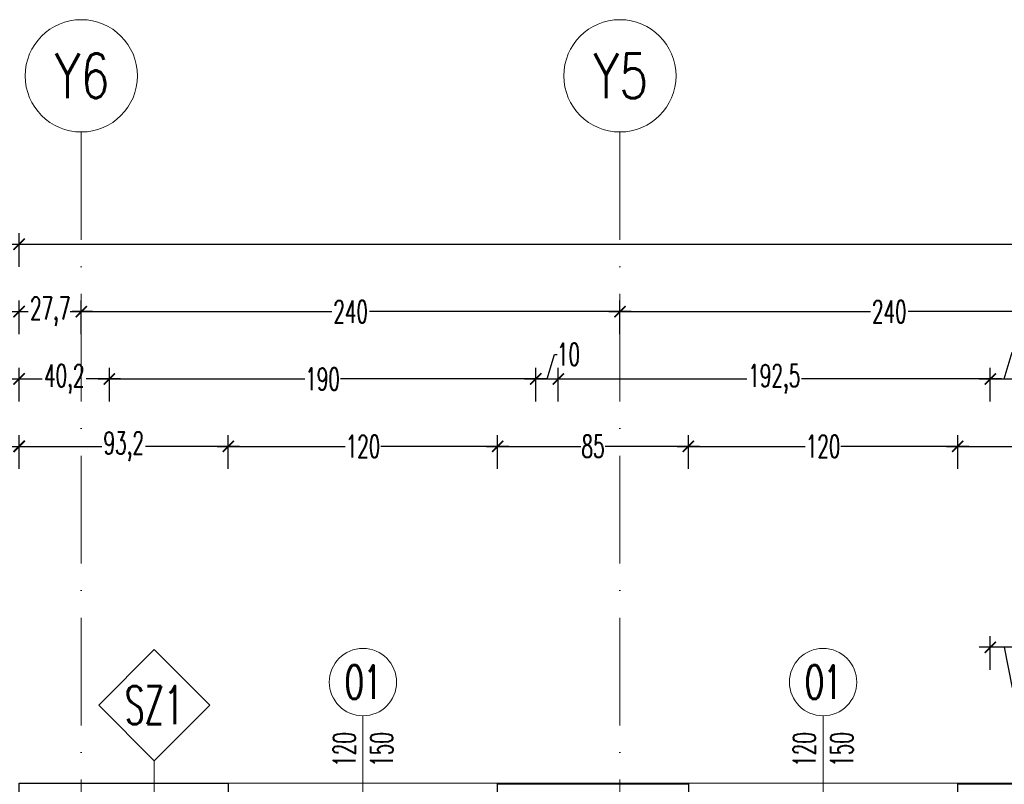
# Model space of a CAD drawing. Header units: millimetres. Extents: x -2074 to 12588, y -3630 to 101167.
# Tile 115 of 256: x 1942 to 2381, y 2109 to 2450. Entities that reach past the tile are written whole.
import ezdxf
from ezdxf.enums import TextEntityAlignment as Align

# ---------------------------------------------------------------- set-up
doc = ezdxf.new("R2010")
doc.units = ezdxf.units.MM
doc.linetypes.add('ACAD_ISO10W100', pattern=[18, 12, -3, 0, -3])
doc.linetypes.add('CIĄGłA', pattern=[0])
for name, color, linetype, lineweight in [('SelinAr_BUD_drzwi okna', 7, 'Continuous', 18), ('SelinAr_BUD_drzwi okna znaczniki', 7, 'Continuous', 18), ('SelinAr_BUD_opisy ścian', 7, 'Continuous', 20), ('SelinAr_BUD_osie', 8, 'ACAD_ISO10W100', 18), ('SelinAr_BUD_wymiary', 7, 'Continuous', 18), ('SelinAr_BUD_ściany', 7, 'Continuous', 25), ('SelinAr_BUD_ściany struktura', 8, 'Continuous', 9)]:
    doc.layers.add(name, color=color, linetype=linetype, lineweight=lineweight)
doc.styles.add('Arch-Dim', font='romans.shx', dxfattribs={"width": 0.75})
doc.styles.add('style1', font='romans.shx', dxfattribs={"width": 0.6})
doc.dimstyles.new('ISO-25 Ania', dxfattribs={"dimtxt": 10, "dimasz": 5, "dimexe": 5, "dimexo": 0.625, "dimtad": 0, "dimrnd": 0.01, "dimtxsty": 'style1', "dimblk": 'ARCHTICK', "dimcen": 5, "dimdle": 5, "dimadec": 0, "dimazin": 0, "dimtfac": 1, "dimtmove": 0, "dimatfit": 3, "dimldrblk": 'ARCHTICK', "dimfxl": 0, "dimarcsym": 0})

# ---------------------------------------------------------------- blocks, each defined once
blk = doc.blocks.new('EWQEQW')
at = {"layer": 'SelinAr_BUD_drzwi okna znaczniki'}
blk.add_circle((9956.77, 108420.95), 15, dxfattribs=at)
at = {"layer": 'SelinAr_BUD_drzwi okna znaczniki', "style": 'style1', "width": 0.6}
blk.add_text('O1', height=15, dxfattribs=at).set_placement((9956.77, 108420.95), align=Align.MIDDLE_CENTER)
blk = doc.blocks.new('*U616')
at = {"ltscale": 4}
blk.add_line((0, 50), (0, -2060), dxfattribs=at)
at = {"linetype": 'CIĄGłA'}
blk.add_circle((0, 75), 25, dxfattribs=at)
at = {"style": 'Arch-Dim', "width": 0.75}
blk.add_text('Y6', height=20, dxfattribs=at).set_placement((0.35, 75), align=Align.MIDDLE)
blk = doc.blocks.new('*U617')
at = {"ltscale": 4}
blk.add_line((0, 50), (0, -2060), dxfattribs=at)
at = {"linetype": 'CIĄGłA'}
blk.add_circle((0, 75), 25, dxfattribs=at)
at = {"linetype": 'ByBlock', "style": 'Arch-Dim', "width": 0.75}
blk.add_text('Y5', height=20, dxfattribs=at).set_placement((0.35, 75), align=Align.MIDDLE)
blk = doc.blocks.new('_ArchTick')
at = {"color": 0, "linetype": 'ByBlock', "const_width": 0.15}
blk.add_lwpolyline([(-0.5, -0.5), (0.5, 0.5)], dxfattribs=at)
blk = doc.blocks.new('*D615')
at = {"layer": 'Defpoints', "color": 0}
for p in [(2035.16, 2259.74), (1941.96, 2109.74), (2035.16, 2109.74)]:
    blk.add_point(p, dxfattribs=at)
at = {"layer": 'SelinAr_BUD_wymiary', "color": 0, "lineweight": -2}
for p, q in [((1941.96, 2249.74), (1941.96, 2264.74)), ((2035.16, 2249.74), (2035.16, 2264.74)), ((1936.96, 2259.74), (1978.79, 2259.74)), ((2040.16, 2259.74), (1998.32, 2259.74))]:
    blk.add_line(p, q, dxfattribs=at)
at = {"layer": 'SelinAr_BUD_wymiary', "color": 0, "lineweight": -2, "xscale": 5, "yscale": 5, "zscale": 5, "rotation": 180}
blk.add_blockref('_ArchTick', (1941.96, 2259.74), dxfattribs=at)
at = {"layer": 'SelinAr_BUD_wymiary', "color": 0, "lineweight": -2, "xscale": 5, "yscale": 5, "zscale": 5}
blk.add_blockref('_ArchTick', (2035.16, 2259.74), dxfattribs=at)
at = {"layer": 'SelinAr_BUD_wymiary', "color": 0, "insert": (1988.56, 2259.74), "char_height": 10, "attachment_point": 5, "style": 'style1'}
blk.add_mtext('93,2', dxfattribs=at)
blk = doc.blocks.new('*D627')
at = {"layer": 'Defpoints', "color": 0}
for p in [(2155.16, 2259.74), (2035.16, 2109.74), (2155.16, 2109.74)]:
    blk.add_point(p, dxfattribs=at)
at = {"layer": 'SelinAr_BUD_wymiary', "color": 0, "lineweight": -2}
for p, q in [((2035.16, 2249.74), (2035.16, 2264.74)), ((2155.16, 2249.74), (2155.16, 2264.74)), ((2030.16, 2259.74), (2087.25, 2259.74)), ((2160.16, 2259.74), (2103.07, 2259.74))]:
    blk.add_line(p, q, dxfattribs=at)
at = {"layer": 'SelinAr_BUD_wymiary', "color": 0, "lineweight": -2, "xscale": 5, "yscale": 5, "zscale": 5, "rotation": 180}
blk.add_blockref('_ArchTick', (2035.16, 2259.74), dxfattribs=at)
at = {"layer": 'SelinAr_BUD_wymiary', "color": 0, "lineweight": -2, "xscale": 5, "yscale": 5, "zscale": 5}
blk.add_blockref('_ArchTick', (2155.16, 2259.74), dxfattribs=at)
at = {"layer": 'SelinAr_BUD_wymiary', "color": 0, "insert": (2095.16, 2259.74), "char_height": 10, "attachment_point": 5, "style": 'style1'}
blk.add_mtext('120', dxfattribs=at)
blk = doc.blocks.new('*D628')
at = {"layer": 'Defpoints', "color": 0}
for p in [(2240.16, 2259.74), (2155.16, 2109.74), (2240.16, 2109.74)]:
    blk.add_point(p, dxfattribs=at)
at = {"layer": 'SelinAr_BUD_wymiary', "color": 0, "lineweight": -2}
for p, q in [((2155.16, 2249.74), (2155.16, 2264.74)), ((2240.16, 2249.74), (2240.16, 2264.74)), ((2150.16, 2259.74), (2192.17, 2259.74)), ((2245.16, 2259.74), (2203.14, 2259.74))]:
    blk.add_line(p, q, dxfattribs=at)
at = {"layer": 'SelinAr_BUD_wymiary', "color": 0, "lineweight": -2, "xscale": 5, "yscale": 5, "zscale": 5, "rotation": 180}
blk.add_blockref('_ArchTick', (2155.16, 2259.74), dxfattribs=at)
at = {"layer": 'SelinAr_BUD_wymiary', "color": 0, "lineweight": -2, "xscale": 5, "yscale": 5, "zscale": 5}
blk.add_blockref('_ArchTick', (2240.16, 2259.74), dxfattribs=at)
at = {"layer": 'SelinAr_BUD_wymiary', "color": 0, "insert": (2197.66, 2259.74), "char_height": 10, "attachment_point": 5, "style": 'style1'}
blk.add_mtext('85', dxfattribs=at)
blk = doc.blocks.new('*D629')
at = {"layer": 'Defpoints', "color": 0}
for p in [(2360.16, 2259.74), (2240.16, 2109.74), (2360.16, 2109.74)]:
    blk.add_point(p, dxfattribs=at)
at = {"layer": 'SelinAr_BUD_wymiary', "color": 0, "lineweight": -2}
for p, q in [((2240.16, 2249.74), (2240.16, 2264.74)), ((2360.16, 2249.74), (2360.16, 2264.74)), ((2235.16, 2259.74), (2292.25, 2259.74)), ((2365.16, 2259.74), (2308.07, 2259.74))]:
    blk.add_line(p, q, dxfattribs=at)
at = {"layer": 'SelinAr_BUD_wymiary', "color": 0, "lineweight": -2, "xscale": 5, "yscale": 5, "zscale": 5, "rotation": 180}
blk.add_blockref('_ArchTick', (2240.16, 2259.74), dxfattribs=at)
at = {"layer": 'SelinAr_BUD_wymiary', "color": 0, "lineweight": -2, "xscale": 5, "yscale": 5, "zscale": 5}
blk.add_blockref('_ArchTick', (2360.16, 2259.74), dxfattribs=at)
at = {"layer": 'SelinAr_BUD_wymiary', "color": 0, "insert": (2300.16, 2259.74), "char_height": 10, "attachment_point": 5, "style": 'style1'}
blk.add_mtext('120', dxfattribs=at)
blk = doc.blocks.new('*D630')
at = {"layer": 'Defpoints', "color": 0}
for p in [(3016.66, 2259.74), (2360.16, 2109.74), (3016.66, 2109.74)]:
    blk.add_point(p, dxfattribs=at)
at = {"layer": 'SelinAr_BUD_wymiary', "color": 0, "lineweight": -2}
for p, q in [((2360.16, 2249.74), (2360.16, 2264.74)), ((3016.66, 2249.74), (3016.66, 2264.74)), ((2355.16, 2259.74), (2675.92, 2259.74)), ((3021.66, 2259.74), (2700.89, 2259.74))]:
    blk.add_line(p, q, dxfattribs=at)
at = {"layer": 'SelinAr_BUD_wymiary', "color": 0, "lineweight": -2, "xscale": 5, "yscale": 5, "zscale": 5, "rotation": 180}
blk.add_blockref('_ArchTick', (2360.16, 2259.74), dxfattribs=at)
at = {"layer": 'SelinAr_BUD_wymiary', "color": 0, "lineweight": -2, "xscale": 5, "yscale": 5, "zscale": 5}
blk.add_blockref('_ArchTick', (3016.66, 2259.74), dxfattribs=at)
at = {"layer": 'SelinAr_BUD_wymiary', "color": 0, "insert": (2688.41, 2259.74), "char_height": 10, "attachment_point": 5, "style": 'style1'}
blk.add_mtext('656,5', dxfattribs=at)
blk = doc.blocks.new('*D662')
at = {"layer": 'Defpoints', "color": 0}
for p in [(1982.16, 2289.74), (1941.96, 2109.74), (1982.16, 2085.24)]:
    blk.add_point(p, dxfattribs=at)
at = {"layer": 'SelinAr_BUD_wymiary', "color": 0, "lineweight": -2}
for p, q in [((1941.96, 2279.74), (1941.96, 2294.74)), ((1982.16, 2279.74), (1982.16, 2294.74)), ((1936.96, 2289.74), (1952.29, 2289.74)), ((1987.16, 2289.74), (1971.82, 2289.74))]:
    blk.add_line(p, q, dxfattribs=at)
at = {"layer": 'SelinAr_BUD_wymiary', "color": 0, "lineweight": -2, "xscale": 5, "yscale": 5, "zscale": 5, "rotation": 180}
blk.add_blockref('_ArchTick', (1941.96, 2289.74), dxfattribs=at)
at = {"layer": 'SelinAr_BUD_wymiary', "color": 0, "lineweight": -2, "xscale": 5, "yscale": 5, "zscale": 5}
blk.add_blockref('_ArchTick', (1982.16, 2289.74), dxfattribs=at)
at = {"layer": 'SelinAr_BUD_wymiary', "color": 0, "insert": (1962.06, 2289.74), "char_height": 10, "attachment_point": 5, "style": 'style1'}
blk.add_mtext('40,2', dxfattribs=at)
blk = doc.blocks.new('*D663')
at = {"layer": 'Defpoints', "color": 0}
for p in [(2172.16, 2289.74), (1982.16, 2085.24), (2172.16, 2085.24)]:
    blk.add_point(p, dxfattribs=at)
at = {"layer": 'SelinAr_BUD_wymiary', "color": 0, "lineweight": -2}
for p, q in [((1982.16, 2279.74), (1982.16, 2294.74)), ((2172.16, 2279.74), (2172.16, 2294.74)), ((1977.16, 2289.74), (2069.25, 2289.74)), ((2177.16, 2289.74), (2085.07, 2289.74))]:
    blk.add_line(p, q, dxfattribs=at)
at = {"layer": 'SelinAr_BUD_wymiary', "color": 0, "lineweight": -2, "xscale": 5, "yscale": 5, "zscale": 5, "rotation": 180}
blk.add_blockref('_ArchTick', (1982.16, 2289.74), dxfattribs=at)
at = {"layer": 'SelinAr_BUD_wymiary', "color": 0, "lineweight": -2, "xscale": 5, "yscale": 5, "zscale": 5}
blk.add_blockref('_ArchTick', (2172.16, 2289.74), dxfattribs=at)
at = {"layer": 'SelinAr_BUD_wymiary', "color": 0, "insert": (2077.16, 2289.74), "char_height": 10, "attachment_point": 5, "style": 'style1'}
blk.add_mtext('190', dxfattribs=at)
blk = doc.blocks.new('*D664')
at = {"layer": 'Defpoints', "color": 0}
for p in [(2182.16, 2289.74), (2172.16, 2085.24), (2182.16, 2085.24)]:
    blk.add_point(p, dxfattribs=at)
at = {"layer": 'SelinAr_BUD_wymiary', "color": 0, "lineweight": -2}
for p, q in [((2177.16, 2289.74), (2180.44, 2300.68)), ((2180.44, 2300.68), (2181.69, 2300.68)), ((2172.16, 2279.74), (2172.16, 2294.74)), ((2182.16, 2279.74), (2182.16, 2294.74)), ((2167.16, 2289.74), (2187.16, 2289.74))]:
    blk.add_line(p, q, dxfattribs=at)
at = {"layer": 'SelinAr_BUD_wymiary', "color": 0, "lineweight": -2, "xscale": 5, "yscale": 5, "zscale": 5, "rotation": 180}
blk.add_blockref('_ArchTick', (2172.16, 2289.74), dxfattribs=at)
at = {"layer": 'SelinAr_BUD_wymiary', "color": 0, "lineweight": -2, "xscale": 5, "yscale": 5, "zscale": 5}
blk.add_blockref('_ArchTick', (2182.16, 2289.74), dxfattribs=at)
at = {"layer": 'SelinAr_BUD_wymiary', "color": 0, "insert": (2186.74, 2300.68), "char_height": 10, "attachment_point": 5, "style": 'style1'}
blk.add_mtext('10', dxfattribs=at)
blk = doc.blocks.new('*D665')
at = {"layer": 'Defpoints', "color": 0}
for p in [(2374.66, 2289.74), (2182.16, 2085.24), (2374.66, 2085.24)]:
    blk.add_point(p, dxfattribs=at)
at = {"layer": 'SelinAr_BUD_wymiary', "color": 0, "lineweight": -2}
for p, q in [((2182.16, 2279.74), (2182.16, 2294.74)), ((2374.66, 2279.74), (2374.66, 2294.74)), ((2177.16, 2289.74), (2266.21, 2289.74)), ((2379.66, 2289.74), (2290.6, 2289.74))]:
    blk.add_line(p, q, dxfattribs=at)
at = {"layer": 'SelinAr_BUD_wymiary', "color": 0, "lineweight": -2, "xscale": 5, "yscale": 5, "zscale": 5, "rotation": 180}
blk.add_blockref('_ArchTick', (2182.16, 2289.74), dxfattribs=at)
at = {"layer": 'SelinAr_BUD_wymiary', "color": 0, "lineweight": -2, "xscale": 5, "yscale": 5, "zscale": 5}
blk.add_blockref('_ArchTick', (2374.66, 2289.74), dxfattribs=at)
at = {"layer": 'SelinAr_BUD_wymiary', "color": 0, "insert": (2278.41, 2289.74), "char_height": 10, "attachment_point": 5, "style": 'style1'}
blk.add_mtext('192,5', dxfattribs=at)
blk = doc.blocks.new('*D666')
at = {"layer": 'Defpoints', "color": 0}
for p in [(2387.16, 2289.74), (2374.66, 2085.24), (2387.16, 2085.24)]:
    blk.add_point(p, dxfattribs=at)
at = {"layer": 'SelinAr_BUD_wymiary', "color": 0, "lineweight": -2}
for p, q in [((2380.91, 2289.74), (2384.47, 2301.63)), ((2384.47, 2301.63), (2385.72, 2301.63)), ((2374.66, 2279.74), (2374.66, 2294.74)), ((2387.16, 2279.74), (2387.16, 2294.74)), ((2369.66, 2289.74), (2392.16, 2289.74))]:
    blk.add_line(p, q, dxfattribs=at)
at = {"layer": 'SelinAr_BUD_wymiary', "color": 0, "lineweight": -2, "xscale": 5, "yscale": 5, "zscale": 5, "rotation": 180}
blk.add_blockref('_ArchTick', (2374.66, 2289.74), dxfattribs=at)
at = {"layer": 'SelinAr_BUD_wymiary', "color": 0, "lineweight": -2, "xscale": 5, "yscale": 5, "zscale": 5}
blk.add_blockref('_ArchTick', (2387.16, 2289.74), dxfattribs=at)
at = {"layer": 'SelinAr_BUD_wymiary', "color": 0, "insert": (2395.06, 2301.63), "char_height": 10, "attachment_point": 5, "style": 'style1'}
blk.add_mtext('12,5', dxfattribs=at)
blk = doc.blocks.new('*D690')
at = {"layer": 'Defpoints', "color": 0}
for p in [(1761.96, 2109.74), (1941.96, 2109.74), (1982.16, 2085.24)]:
    blk.add_point(p, dxfattribs=at)
at = {"layer": 'SelinAr_BUD_wymiary', "color": 0, "lineweight": -2}
for p, q in [((1761.96, 2114.74), (1761.96, 2107.26)), ((1771.96, 2109.74), (1756.96, 2109.74)), ((1771.96, 2085.24), (1756.96, 2085.24)), ((1761.96, 2080.24), (1761.96, 2087.72))]:
    blk.add_line(p, q, dxfattribs=at)
at = {"layer": 'SelinAr_BUD_wymiary', "color": 0, "lineweight": -2, "xscale": 5, "yscale": 5, "zscale": 5}
for p, rotation in [((1761.96, 2109.74), 90), ((1761.96, 2085.24), 270)]:
    blk.add_blockref('_ArchTick', p, dxfattribs=dict(at, rotation=rotation))
at = {"layer": 'SelinAr_BUD_wymiary', "color": 0, "insert": (1761.96, 2097.49), "char_height": 10, "attachment_point": 5, "rotation": 90, "style": 'style1'}
blk.add_mtext('24,5', dxfattribs=at)
blk = doc.blocks.new('*D691')
at = {"layer": 'Defpoints', "color": 0}
for p in [(1969.66, 2319.74), (1941.96, 2109.74), (1969.66, 2109.74)]:
    blk.add_point(p, dxfattribs=at)
at = {"layer": 'SelinAr_BUD_wymiary', "color": 0, "lineweight": -2}
for p, q in [((1941.96, 2309.74), (1941.96, 2324.74)), ((1969.66, 2309.74), (1969.66, 2324.74)), ((1936.96, 2319.74), (1946.04, 2319.74)), ((1974.66, 2319.74), (1965.57, 2319.74))]:
    blk.add_line(p, q, dxfattribs=at)
at = {"layer": 'SelinAr_BUD_wymiary', "color": 0, "lineweight": -2, "xscale": 5, "yscale": 5, "zscale": 5, "rotation": 180}
blk.add_blockref('_ArchTick', (1941.96, 2319.74), dxfattribs=at)
at = {"layer": 'SelinAr_BUD_wymiary', "color": 0, "lineweight": -2, "xscale": 5, "yscale": 5, "zscale": 5}
blk.add_blockref('_ArchTick', (1969.66, 2319.74), dxfattribs=at)
at = {"layer": 'SelinAr_BUD_wymiary', "color": 0, "insert": (1955.81, 2319.74), "char_height": 10, "attachment_point": 5, "style": 'style1'}
blk.add_mtext('27,7', dxfattribs=at)
blk = doc.blocks.new('*D692')
at = {"layer": 'Defpoints', "color": 0}
for p in [(2209.66, 2319.74), (2209.66, 2109.74), (1969.66, 742.48)]:
    blk.add_point(p, dxfattribs=at)
at = {"layer": 'SelinAr_BUD_wymiary', "color": 0, "lineweight": -2}
for p, q in [((1969.66, 2309.74), (1969.66, 2324.74)), ((2209.66, 2309.74), (2209.66, 2324.74)), ((1964.66, 2319.74), (2081.32, 2319.74)), ((2214.66, 2319.74), (2098, 2319.74))]:
    blk.add_line(p, q, dxfattribs=at)
at = {"layer": 'SelinAr_BUD_wymiary', "color": 0, "lineweight": -2, "xscale": 5, "yscale": 5, "zscale": 5, "rotation": 180}
blk.add_blockref('_ArchTick', (1969.66, 2319.74), dxfattribs=at)
at = {"layer": 'SelinAr_BUD_wymiary', "color": 0, "lineweight": -2, "xscale": 5, "yscale": 5, "zscale": 5}
blk.add_blockref('_ArchTick', (2209.66, 2319.74), dxfattribs=at)
at = {"layer": 'SelinAr_BUD_wymiary', "color": 0, "insert": (2089.66, 2319.74), "char_height": 10, "attachment_point": 5, "style": 'style1'}
blk.add_mtext('240', dxfattribs=at)
blk = doc.blocks.new('*D693')
at = {"layer": 'Defpoints', "color": 0}
for p in [(2449.66, 2319.74), (2209.66, 2109.74), (2449.66, 2109.74)]:
    blk.add_point(p, dxfattribs=at)
at = {"layer": 'SelinAr_BUD_wymiary', "color": 0, "lineweight": -2}
for p, q in [((2209.66, 2309.74), (2209.66, 2324.74)), ((2449.66, 2309.74), (2449.66, 2324.74)), ((2204.66, 2319.74), (2321.32, 2319.74)), ((2454.66, 2319.74), (2338, 2319.74))]:
    blk.add_line(p, q, dxfattribs=at)
at = {"layer": 'SelinAr_BUD_wymiary', "color": 0, "lineweight": -2, "xscale": 5, "yscale": 5, "zscale": 5, "rotation": 180}
blk.add_blockref('_ArchTick', (2209.66, 2319.74), dxfattribs=at)
at = {"layer": 'SelinAr_BUD_wymiary', "color": 0, "lineweight": -2, "xscale": 5, "yscale": 5, "zscale": 5}
blk.add_blockref('_ArchTick', (2449.66, 2319.74), dxfattribs=at)
at = {"layer": 'SelinAr_BUD_wymiary', "color": 0, "insert": (2329.66, 2319.74), "char_height": 10, "attachment_point": 5, "style": 'style1'}
blk.add_mtext('240', dxfattribs=at)
blk = doc.blocks.new('*D717')
at = {"layer": 'Defpoints', "color": 0}
for p in [(3197.36, 2349.74), (1941.96, 2109.74), (3197.36, 2109.74)]:
    blk.add_point(p, dxfattribs=at)
at = {"layer": 'SelinAr_BUD_wymiary', "color": 0, "lineweight": -2}
for p, q in [((1941.96, 2339.74), (1941.96, 2354.74)), ((3197.36, 2339.74), (3197.36, 2354.74)), ((1936.96, 2349.74), (2554.46, 2349.74)), ((3202.36, 2349.74), (2584.85, 2349.74))]:
    blk.add_line(p, q, dxfattribs=at)
at = {"layer": 'SelinAr_BUD_wymiary', "color": 0, "lineweight": -2, "xscale": 5, "yscale": 5, "zscale": 5, "rotation": 180}
blk.add_blockref('_ArchTick', (1941.96, 2349.74), dxfattribs=at)
at = {"layer": 'SelinAr_BUD_wymiary', "color": 0, "lineweight": -2, "xscale": 5, "yscale": 5, "zscale": 5}
blk.add_blockref('_ArchTick', (3197.36, 2349.74), dxfattribs=at)
at = {"layer": 'SelinAr_BUD_wymiary', "color": 0, "insert": (2569.66, 2349.74), "char_height": 10, "attachment_point": 5, "style": 'style1'}
blk.add_mtext('1255,4', dxfattribs=at)
blk = doc.blocks.new('*D728')
at = {"layer": 'Defpoints', "color": 0}
for p in [(2374.66, 2170.24), (2387.16, 2085.24), (2374.66, 1800.24)]:
    blk.add_point(p, dxfattribs=at)
at = {"layer": 'SelinAr_BUD_wymiary', "color": 0, "lineweight": -2}
for p, q in [((2374.66, 2160.24), (2374.66, 2175.24)), ((2387.16, 2160.24), (2387.16, 2175.24)), ((2392.16, 2170.24), (2369.66, 2170.24)), ((2380.91, 2170.24), (2384.47, 2152.13)), ((2384.47, 2152.13), (2385.72, 2152.13))]:
    blk.add_line(p, q, dxfattribs=at)
at = {"layer": 'SelinAr_BUD_wymiary', "color": 0, "lineweight": -2, "xscale": 5, "yscale": 5, "zscale": 5, "rotation": 180}
blk.add_blockref('_ArchTick', (2374.66, 2170.24), dxfattribs=at)
at = {"layer": 'SelinAr_BUD_wymiary', "color": 0, "lineweight": -2, "xscale": 5, "yscale": 5, "zscale": 5}
blk.add_blockref('_ArchTick', (2387.16, 2170.24), dxfattribs=at)
at = {"layer": 'SelinAr_BUD_wymiary', "color": 0, "insert": (2395.06, 2152.13), "char_height": 10, "attachment_point": 5, "style": 'style1'}
blk.add_mtext('12,5', dxfattribs=at)
blk = doc.blocks.new('EQWEQW')
at = {"layer": 'SelinAr_BUD_opisy ścian', "ltscale": 5}
blk.add_lwpolyline([(14219.25, 15.24), (14244, 39.99), (14219.25, 64.74), (14194.5, 39.99)], close=True, dxfattribs=at)
blk = doc.blocks.new('REWRWERWRW')
at = {"layer": 'SelinAr_BUD_opisy ścian', "color": 6}
blk.add_blockref('EQWEQW', (-10527.13, 1078.76), dxfattribs=at)
at = {"layer": 'SelinAr_BUD_opisy ścian', "ltscale": 0.2, "style": 'style1', "width": 0.6}
blk.add_text('SZ1', height=17, dxfattribs=at).set_placement((3692.12, 1118.76), align=Align.MIDDLE_CENTER)

msp = doc.modelspace()

# ---------------------------------------------------------------- linework, layer by layer
at = {"layer": 'SelinAr_BUD_drzwi okna'}
for points in [[(2155.157, 2109.741), (2035.157, 2109.741)], [(2360.157, 2109.741), (2240.157, 2109.741)]]:
    msp.add_lwpolyline(points, dxfattribs=at)
at = {"layer": 'SelinAr_BUD_drzwi okna znaczniki', "ltscale": 0.5}
for points in [[(2095.157, 2102.741), (2095.157, 2109.741), (2095.157, 2139.741)], [(2300.157, 2102.741), (2300.157, 2109.741), (2300.157, 2139.741)]]:
    msp.add_lwpolyline(points, dxfattribs=at)
at = {"layer": 'SelinAr_BUD_opisy ścian'}
msp.add_lwpolyline([(2002.157, 2075.241), (2002.157, 2085.241), (2002.157, 2109.741), (2002.157, 2119.741)], dxfattribs=at)
at = {"layer": 'SelinAr_BUD_ściany'}
for points in [[(2062.157, 1800.241), (2062.157, 1790.241), (1982.157, 1790.241), (1982.157, 1699.241), (1953.957, 1699.241), (1953.957, 1701.741), (1941.957, 1701.741), (1941.957, 2109.741), (2035.157, 2109.741), (2035.157, 2097.741), (2037.657, 2097.741), (2037.657, 2085.241), (1982.157, 2085.241), (1982.157, 1800.241)], [(2192.157, 1790.241), (2162.157, 1790.241), (2162.157, 1800.241), (2172.157, 1800.241), (2172.157, 2085.241), (2152.657, 2085.241), (2152.657, 2097.741), (2155.157, 2097.741), (2155.157, 2109.741), (2240.157, 2109.741), (2240.157, 2097.741), (2242.657, 2097.741), (2242.657, 2085.241), (2182.157, 2085.241), (2182.157, 1800.241), (2192.157, 1800.241)]]:
    msp.add_lwpolyline(points, close=True, dxfattribs=at)
msp.add_lwpolyline([(2397.157, 1790.241), (2292.157, 1790.241), (2292.157, 1800.241), (2374.657, 1800.241), (2374.657, 2085.241), (2357.657, 2085.241), (2357.657, 2097.741), (2360.157, 2097.741), (2360.157, 2109.741), (3016.657, 2109.741)], dxfattribs=at)
at = {"layer": 'SelinAr_BUD_ściany struktura'}
for points in [[(2240.157, 2109.241), (2155.157, 2109.241)], [(3016.657, 2109.241), (2360.157, 2109.241)]]:
    msp.add_lwpolyline(points, dxfattribs=at)

# ---------------------------------------------------------------- block references
at = {"layer": 'SelinAr_BUD_drzwi okna znaczniki'}
for p in [(-7861.611, -106266.212), (-7656.611, -106266.212)]:
    msp.add_blockref('EWQEQW', p, dxfattribs=at)
at = {"layer": 'SelinAr_BUD_opisy ścian'}
msp.add_blockref('REWRWERWRW', (-1689.964, 1025.734), dxfattribs=at)
at = {"layer": 'SelinAr_BUD_osie'}
for name, p in [('*U616', (1969.657, 2349.741)), ('*U617', (2209.657, 2349.741))]:
    msp.add_blockref(name, p, dxfattribs=at)

# ---------------------------------------------------------------- texts
at = {"layer": 'SelinAr_BUD_drzwi okna znaczniki', "char_height": 10, "width": 104.75142, "attachment_point": 5, "rotation": 90, "style": 'style1'}
for insert in [(2095.157, 2124.741), (2300.157, 2124.741)]:
    msp.add_mtext('120\\P150', dxfattribs=dict(at, insert=insert))

# ---------------------------------------------------------------- dimensions: what is measured, and where the dimension line sits
at = {"layer": 'SelinAr_BUD_wymiary'}
for base, p1, p2, override, picture, middle in [((3197.357, 2349.741), (1941.957, 2109.741), (3197.357, 2109.741), {"dimfxl": 10, "dimarcsym": 2}, '*D717', (2569.657, 2349.741)), ((1969.657, 2319.741), (1941.957, 2109.741), (1969.657, 2109.741), {"dimfxl": 10, "dimarcsym": 2}, '*D691', (1955.807, 2319.741)), ((2209.657, 2319.741), (1969.657, 742.482), (2209.657, 2109.741), {"dimtmove": 1, "dimfxl": 10, "dimarcsym": 2}, '*D692', (2089.657, 2319.741)), ((2449.657, 2319.741), (2209.657, 2109.741), (2449.657, 2109.741), {"dimtmove": 1, "dimfxl": 10, "dimarcsym": 2}, '*D693', (2329.657, 2319.741)), ((2387.157, 2289.741), (2374.657, 2085.241), (2387.157, 2085.241), {"dimtmove": 1, "dimfxl": 10, "dimarcsym": 2}, '*D666', (2386.349, 2301.631)), ((2182.157, 2289.741), (2172.157, 2085.241), (2182.157, 2085.241), {"dimtmove": 1, "dimfxl": 10, "dimarcsym": 2}, '*D664', (2182.313, 2300.679)), ((1982.157, 2289.741), (1941.957, 2109.741), (1982.157, 2085.241), {"dimfxl": 10, "dimarcsym": 2}, '*D662', (1962.057, 2289.741)), ((2172.157, 2289.741), (1982.157, 2085.241), (2172.157, 2085.241), {"dimtmove": 1, "dimfxl": 10, "dimarcsym": 2}, '*D663', (2077.157, 2289.741)), ((2374.657, 2289.741), (2182.157, 2085.241), (2374.657, 2085.241), {"dimtmove": 1, "dimfxl": 10, "dimarcsym": 2}, '*D665', (2278.407, 2289.741)), ((2035.157, 2259.741), (1941.957, 2109.741), (2035.157, 2109.741), {"dimfxl": 10, "dimarcsym": 2}, '*D615', (1988.557, 2259.741)), ((2155.157, 2259.741), (2035.157, 2109.741), (2155.157, 2109.741), {"dimtmove": 1, "dimfxl": 10, "dimarcsym": 2}, '*D627', (2095.157, 2259.741)), ((2240.157, 2259.741), (2155.157, 2109.741), (2240.157, 2109.741), {"dimtmove": 1, "dimfxl": 10, "dimarcsym": 2}, '*D628', (2197.657, 2259.741)), ((2360.157, 2259.741), (2240.157, 2109.741), (2360.157, 2109.741), {"dimtmove": 1, "dimfxl": 10, "dimarcsym": 2}, '*D629', (2300.157, 2259.741)), ((3016.657, 2259.741), (2360.157, 2109.741), (3016.657, 2109.741), {"dimtmove": 1, "dimfxl": 10, "dimarcsym": 2}, '*D630', (2688.407, 2259.741))]:
    dim = msp.add_linear_dim(base=base, p1=p1, p2=p2, dimstyle='ISO-25 Ania', override=override, dxfattribs=at)
    dim.commit()
    dim.dimension.update_dxf_attribs({"geometry": picture, "text_midpoint": middle})
dim = msp.add_linear_dim(base=(2374.657, 2170.241), p1=(2387.157, 2085.241), p2=(2374.657, 1800.241), dimstyle='ISO-25 Ania', override={"dimtmove": 1, "dimfxl": 10, "dimarcsym": 2}, dxfattribs=at)
dim.commit()
dim.dimension.update_dxf_attribs({"geometry": '*D728', "text_midpoint": (2386.349, 2152.131), "dimtype": 160})
dim = msp.add_linear_dim(base=(1761.957, 2109.741), p1=(1982.157, 2085.241), p2=(1941.957, 2109.741), angle=90, dimstyle='ISO-25 Ania', override={"dimtmove": 1, "dimfxl": 10, "dimarcsym": 2}, dxfattribs=at)
dim.commit()
dim.dimension.update_dxf_attribs({"geometry": '*D690', "text_midpoint": (1761.957, 2097.491)})

doc.saveas('drawing.dxf')
